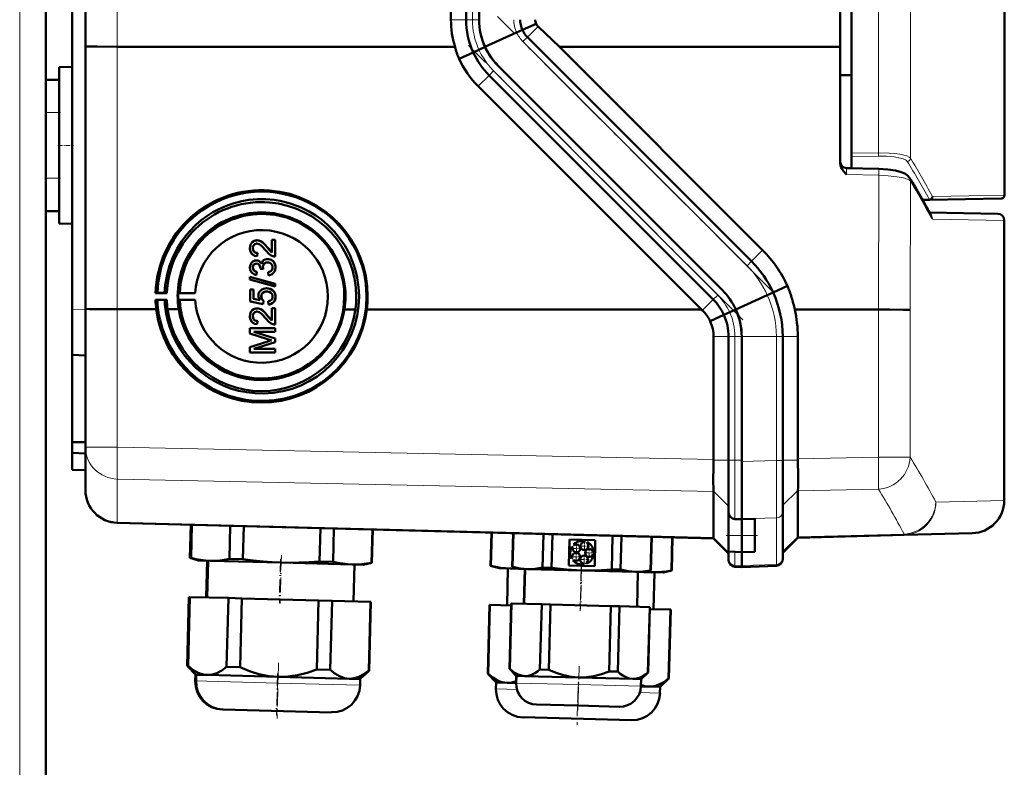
# Model space of a CAD drawing. Extents: x -1976 to 2357, y -1962 to 888.
# Tile 39 of 53: x 618 to 768, y -34 to 80. Entities that reach past the tile are written whole.
import ezdxf

# ---------------------------------------------------------------- set-up
doc = ezdxf.new("R2010")
doc.units = 0
doc.linetypes.add('DASHDOT', pattern=[18.5, 12, -3, 0.5, -3])

msp = doc.modelspace()

# ---------------------------------------------------------------- linework, layer by layer
at = {"color": 7, "linetype": 'DASHDOT', "lineweight": 18}
for p, q in [((617.57, -659.04), (617.57, 300.96)), ((732.17, 38.78), (690.38, 80.57)), ((727.75, 34.36), (685.96, 76.15))]:
    msp.add_line(p, q, dxfattribs=at)
at = {"color": 7, "lineweight": 18}
for p, q in [((617.57, -326.89), (617.57, 220.96)), ((748.41, 59.82), (748.41, 192.12)), ((753.27, 192.94), (753.27, 59.01)), ((632.43, 75.98), (632.43, 175.94)), ((686.53, 171.82), (686.53, 80.11)), ((683.27, 80.11), (685.57, 80.11)), ((686.53, 80.11), (685.57, 80.11)), ((686.53, 80.11), (687.57, 80.11)), ((694.14, 78.55), (694.14, 78.55)), ((696.54, 79.08), (694.91, 77.45)), ((694.23, 76.77), (694.91, 77.45)), ((728.37, 42.63), (694.23, 76.77)), ((632.43, 36), (632.43, 75.98)), ((686.65, 75.13), (686.65, 75.13)), ((689.76, 72.3), (689.08, 71.62)), ((723.9, 38.16), (689.76, 72.3)), ((687.42, 69.96), (689.08, 71.62)), ((621.57, 65.96), (623.57, 65.96)), ((744.28, 59.77), (748.41, 59.82)), ((748.41, 59.34), (744.28, 59.28)), ((621.57, 55.96), (623.57, 55.96)), ((748.45, 56.4), (743.54, 56.51)), ((748.38, 35.96), (748.45, 56.4)), ((753.27, 55.51), (753.2, 35.89)), ((756.09, 52.78), (755.04, 52.76)), ((756.71, 53.16), (767.57, 53.35)), ((756.35, 50.36), (756.34, 50.38)), ((767.56, 49.54), (756.63, 49.74)), ((730.74, 45), (729.05, 43.31)), ((728.37, 42.63), (729.05, 43.31)), ((723.9, 38.16), (723.22, 37.48)), ((732.35, 38.55), (732.34, 38.55)), ((625.57, 36.03), (627.57, 35.96)), ((721.56, 35.82), (723.22, 37.48)), ((632.43, 15), (632.43, 36)), ((724.85, 35.13), (724.85, 35.13)), ((748.38, 13.45), (748.38, 35.96)), ((753.2, 35.89), (753.2, 13.45)), ((723.27, 31.82), (725.57, 31.82)), ((725.57, 31.82), (726.53, 31.82)), ((726.53, 31.82), (727.57, 31.82)), ((726.53, 31.82), (726.53, 13.02)), ((732.85, 31.82), (727.56, 31.82)), ((732.85, 31.82), (733.81, 31.82)), ((732.85, 12.97), (732.85, 31.82)), ((736.1, 31.82), (733.81, 31.82)), ((632.43, 15), (627.57, 15)), ((632.43, 15), (723.27, 13.11)), ((723.26, 13.02), (725.57, 13.02)), ((726.53, 13.02), (725.57, 13.02)), ((726.53, 13.02), (727.57, 13.02)), ((726.53, 4.04), (726.53, 13.02)), ((727.56, 12.82), (732.85, 12.97)), ((733.81, 12.97), (732.85, 12.97)), ((736.1, 13.02), (733.81, 13.02)), ((748.38, 13.45), (736.1, 13.2)), ((748.38, 13.45), (753.2, 13.45)), ((723.27, 8.24), (632.43, 10.13)), ((632.43, 10.13), (632.43, 3.58)), ((723.26, 8.26), (725.57, 6.02)), ((736.1, 8.37), (733.81, 6.14)), ((736.1, 8.33), (748.38, 8.58)), ((757.14, 6.61), (767.56, 6.88)), ((632.43, 3.58), (723.27, 1.2)), ((632.43, 3.58), (632.43, 3.45)), ((726.53, 4.04), (727.57, 4.01)), ((726.53, 4.04), (726.53, 4.04)), ((732.85, 4.2), (727.56, 4.05)), ((732.85, -2.87), (732.85, 4.2)), ((725.57, 1.51), (727.57, 1.51)), ((729.56, 1.51), (727.56, 1.51)), ((752.3, 1.74), (736.1, 1.32)), ((752.3, 1.61), (752.3, 1.74)), ((723.27, 1.2), (725.57, -1.04)), ((736.1, 1.31), (733.81, -0.92)), ((726.53, -3.01), (726.53, -0.96)), ((732.85, -2.87), (727.56, -3.05)), ((732.85, -3.1), (732.85, -2.87)), ((726.53, -3.01), (727.57, -3.05)), ((726.53, -3.25), (726.53, -3.01)), ((644.37, -20.63), (644.31, -20.62)), ((644.43, -20.63), (644.37, -20.63)), ((646.1, -20.67), (644.43, -20.63)), ((656.92, -20.96), (646.1, -20.67)), ((669.42, -21.28), (656.92, -20.96)), ((693.21, -20.95), (693.18, -20.94)), ((702.7, -21.19), (693.21, -20.95)), ((691.8, -21.87), (690.12, -21.82)), ((693.3, -21.91), (691.8, -21.87)), ((712.2, -21.44), (702.7, -21.19)), ((715.11, -22.48), (712.03, -22.4))]:
    msp.add_line(p, q, dxfattribs=at)
at = {"color": 7, "lineweight": 50}
for p, q in [((744.28, 192.18), (744.28, 59.77)), ((621.57, 70.96), (621.57, 180.96)), ((627.57, 76.05), (627.57, 175.88)), ((742.56, 75.95), (742.56, 175.98)), ((683.27, 80.11), (683.27, 171.82)), ((685.57, 171.82), (685.57, 80.11)), ((687.57, 171.82), (687.57, 80.11)), ((625.57, 36.03), (625.57, 125.03)), ((767.57, 124.47), (767.57, 53.35)), ((696.23, 79.5), (694.14, 78.55)), ((693.26, 78.15), (688.45, 75.96)), ((694.14, 78.55), (693.26, 78.15)), ((699.78, 75.96), (696.54, 79.08)), ((729.05, 43.31), (694.91, 77.45)), ((627.57, 36.06), (627.57, 76.05)), ((683.88, 75.96), (632.43, 75.98)), ((684.51, 74.16), (686.65, 75.13)), ((686.65, 75.13), (687.53, 75.53)), ((687.53, 75.53), (688.47, 75.96)), ((742.56, 75.95), (699.78, 75.96)), ((730.74, 45), (699.78, 75.96)), ((742.56, 75.95), (742.56, 58.23)), ((623.57, 72.86), (625.57, 72.91)), ((623.57, 72.86), (625.57, 72.91)), ((623.57, 49.07), (623.57, 72.86)), ((724.63, 38.89), (690.49, 73.03)), ((724.64, 38.89), (690.49, 73.03)), ((621.57, 70.96), (623.57, 70.96)), ((621.57, 65.96), (621.57, 70.96)), ((623.57, 65.96), (623.57, 70.96)), ((723.22, 37.48), (689.08, 71.62)), ((744.28, 71.65), (742.56, 71.66)), ((721.41, 35.97), (687.42, 69.96)), ((621.57, 65.96), (621.57, 55.96)), ((623.57, 65.96), (623.57, 55.96)), ((744.28, 59.28), (744.28, 59.77)), ((744.28, 57.47), (744.28, 59.28)), ((743.54, 57.49), (744.28, 57.47)), ((743.54, 57.49), (748.45, 57.37)), ((621.57, 50.96), (621.57, 55.96)), ((623.57, 50.96), (623.57, 55.96)), ((756.22, 52.66), (755.11, 52.64)), ((767.07, 52.85), (756.22, 52.66)), ((621.57, -282.44), (621.57, 50.96)), ((621.57, 50.96), (623.57, 50.96)), ((756.15, 50.73), (766.58, 50.54)), ((767.56, 6.88), (767.56, 49.54)), ((623.57, 49.07), (625.57, 49.02)), ((653.71, 46.5), (653.71, 46.5)), ((656, 44.66), (656, 46.55)), ((656, 46.55), (656.49, 46.55)), ((656, 46.55), (656.01, 46.55)), ((656.01, 46.55), (656.5, 46.55)), ((656.49, 46.55), (656.49, 44.03)), ((656.49, 46.55), (656.5, 46.55)), ((656.5, 46.55), (656.5, 44.03)), ((653.09, 45.3), (653.1, 45.31)), ((653.36, 46.45), (653.37, 46.45)), ((655.29, 45.43), (656, 44.67)), ((655.29, 45.43), (655.29, 45.43)), ((653.78, 44.57), (653.73, 44.08)), ((653.73, 44.08), (653.74, 44.08)), ((653.79, 44.58), (653.74, 44.08)), ((653.78, 44.57), (653.79, 44.58)), ((654.97, 43.58), (654.98, 43.58)), ((655.34, 43.63), (655.34, 43.64)), ((656.49, 44.03), (656.5, 44.03)), ((653.09, 42.36), (653.1, 42.36)), ((653.34, 43.39), (653.34, 43.39)), ((653.62, 43.44), (653.63, 43.44)), ((654.22, 42.15), (654.23, 42.22)), ((654.67, 42.1), (654.22, 42.15)), ((654.62, 42.42), (654.62, 42.42)), ((654.67, 42.1), (654.68, 42.1)), ((656.54, 42.36), (656.55, 42.37)), ((652.64, 40.93), (656.49, 39.84)), ((652.64, 40.52), (652.64, 40.93)), ((652.64, 40.93), (652.65, 40.93)), ((656.49, 39.44), (652.64, 40.52)), ((652.65, 40.93), (656.5, 39.85)), ((653.68, 41.71), (653.63, 41.21)), ((653.63, 41.21), (653.64, 41.22)), ((653.69, 41.71), (653.64, 41.22)), ((653.68, 41.71), (653.69, 41.71)), ((655.46, 41.16), (655.41, 41.66)), ((655.41, 41.66), (655.42, 41.66)), ((655.76, 41.23), (655.77, 41.23)), ((654.71, 39.12), (654.72, 39.12)), ((655.17, 39.19), (655.18, 39.19)), ((656.49, 39.84), (656.5, 39.85)), ((656.49, 39.84), (656.49, 39.44)), ((656.49, 39.44), (656.5, 39.44)), ((656.5, 39.85), (656.5, 39.44)), ((734.52, 39.54), (732.35, 38.55)), ((638.26, 38.46), (638.54, 38.52)), ((639.98, 38.46), (638.26, 38.46)), ((638.54, 38.52), (639.65, 38.5)), ((639.65, 38.5), (639.98, 38.46)), ((641.7, 38.45), (641.95, 38.51)), ((644.32, 38.45), (641.7, 38.45)), ((641.95, 38.51), (644.32, 38.45)), ((652.69, 38.99), (653.19, 38.99)), ((652.69, 37.16), (652.69, 38.99)), ((652.69, 38.99), (652.7, 38.99)), ((652.7, 38.99), (653.19, 38.99)), ((653.19, 38.99), (653.19, 37.57)), ((653.19, 38.99), (653.19, 37.57)), ((653.19, 38.99), (653.19, 38.99)), ((653.19, 37.57), (654.18, 37.38)), ((653.19, 37.57), (654.18, 37.37)), ((653.19, 37.57), (653.19, 37.57)), ((654.37, 37.92), (654.38, 37.92)), ((656.08, 38.89), (656.08, 38.9)), ((656.54, 37.92), (656.55, 37.92)), ((731.46, 38.15), (726.65, 35.96)), ((732.34, 38.55), (731.46, 38.15)), ((625.57, 29.03), (625.57, 36.03)), ((627.57, 15), (627.57, 36.06)), ((638.54, 37.42), (638.27, 37.44)), ((638.27, 37.44), (639.98, 37.44)), ((639.65, 37.43), (638.54, 37.42)), ((639.98, 37.44), (639.65, 37.43)), ((641.95, 37.43), (641.7, 37.45)), ((641.7, 37.45), (644.32, 37.45)), ((644.32, 37.45), (641.95, 37.43)), ((654.67, 36.77), (652.69, 37.16)), ((653.36, 36.07), (653.37, 36.08)), ((653.71, 36.13), (653.71, 36.13)), ((654.72, 37.26), (654.67, 36.77)), ((654.67, 36.77), (654.68, 36.77)), ((654.73, 37.27), (654.68, 36.77)), ((654.72, 37.26), (654.73, 37.27)), ((655.41, 37.21), (655.42, 37.22)), ((655.46, 36.72), (655.41, 37.21)), ((655.78, 36.79), (655.79, 36.79)), ((656, 34.29), (656, 36.18)), ((656, 36.18), (656.49, 36.18)), ((656, 36.18), (656.01, 36.18)), ((656.01, 36.18), (656.5, 36.18)), ((656.49, 36.18), (656.49, 33.66)), ((656.49, 36.18), (656.5, 36.18)), ((656.5, 36.18), (656.5, 33.66)), ((632.43, 36), (638.38, 35.99)), ((641.79, 35.99), (640.1, 35.99)), ((653.09, 34.93), (653.1, 34.93)), ((655.29, 35.06), (656, 34.3)), ((655.29, 35.06), (655.29, 35.06)), ((668.73, 35.98), (667.03, 35.98)), ((670.44, 35.98), (684.86, 35.98)), ((684.86, 35.98), (721.41, 35.97)), ((721.56, 35.82), (721.41, 35.97)), ((722.75, 34.18), (724.85, 35.13)), ((724.85, 35.13), (725.74, 35.53)), ((725.74, 35.53), (726.68, 35.96)), ((735.63, 35.96), (748.38, 35.96)), ((652.64, 33.11), (652.65, 33.12)), ((652.64, 33.11), (656.49, 33.11)), ((652.64, 32.3), (652.64, 33.11)), ((652.65, 33.12), (656.5, 33.12)), ((653.78, 34.2), (653.73, 33.71)), ((653.73, 33.71), (653.74, 33.71)), ((653.79, 34.2), (653.74, 33.71)), ((653.78, 34.2), (653.79, 34.2)), ((656.49, 33.66), (656.5, 33.66)), ((656.49, 33.11), (656.5, 33.12)), ((656.49, 33.11), (656.49, 32.57)), ((656.5, 33.12), (656.5, 32.57)), ((655.3, 31.45), (652.64, 32.3)), ((653.24, 32.57), (656.5, 31.55)), ((653.24, 32.57), (656.49, 31.54)), ((656.49, 32.57), (653.24, 32.57)), ((656.49, 32.57), (656.5, 32.57)), ((656.49, 31.54), (656.5, 31.55)), ((656.49, 31.54), (656.49, 30.97)), ((656.5, 31.55), (656.5, 30.98)), ((723.27, 13.11), (723.27, 31.82)), ((725.57, 13.02), (725.57, 31.82)), ((727.56, 12.82), (727.56, 31.82)), ((727.57, 13.02), (727.57, 31.82)), ((733.81, 12.97), (733.81, 31.82)), ((736.1, 13.2), (736.1, 31.82)), ((652.64, 30.23), (655.35, 31.09)), ((652.64, 29.41), (652.64, 30.23)), ((652.64, 30.23), (652.65, 30.23)), ((652.65, 30.23), (655.35, 31.09)), ((656.49, 30.97), (653.24, 29.95)), ((656.49, 30.97), (656.5, 30.98)), ((627.57, 28.96), (625.57, 29.03)), ((625.57, 29.03), (625.57, 15.73)), ((656.49, 29.41), (652.64, 29.41)), ((653.24, 29.96), (656.5, 29.96)), ((653.24, 29.95), (656.49, 29.95)), ((656.49, 29.95), (656.5, 29.96)), ((656.49, 29.95), (656.49, 29.41)), ((656.49, 29.41), (656.5, 29.41)), ((656.5, 29.96), (656.5, 29.41)), ((625.57, 15.73), (627.57, 15.76)), ((625.57, 15.73), (625.57, 14.13)), ((627.57, 8.45), (627.57, 15)), ((625.57, 11.53), (625.57, 14.13)), ((625.57, 14.13), (627.57, 14.03)), ((723.27, 13.11), (723.26, 13.02)), ((725.57, 10.42), (725.57, 13.02)), ((727.56, 4.05), (727.56, 12.82)), ((727.57, 4.01), (727.57, 13.02)), ((733.81, 5.17), (733.81, 12.97)), ((736.1, 13.2), (736.1, 13.02)), ((625.57, 11.53), (627.57, 11.46)), ((725.57, 7.98), (725.57, 10.42)), ((723.26, 8.26), (723.27, 8.24)), ((723.27, 8.24), (723.27, 1.2)), ((725.57, 6.11), (725.57, 7.98)), ((736.1, 1.32), (736.1, 8.33)), ((725.57, 5.06), (725.57, 6.11)), ((725.57, 1.51), (725.57, 5.06)), ((733.81, -1.9), (733.81, 5.17)), ((723.27, 1.08), (632.43, 3.45)), ((643.5, -1.89), (643.63, 3.16)), ((643.5, -1.89), (643.63, 3.16)), ((643.5, -1.89), (643.63, 3.16)), ((643.55, -1.89), (643.69, 3.16)), ((643.56, -1.89), (643.69, 3.16)), ((643.61, -1.89), (643.74, 3.16)), ((643.62, -1.89), (643.75, 3.16)), ((643.67, -1.89), (643.8, 3.16)), ((649.51, -2.05), (649.65, 3)), ((726.53, 4.04), (727.57, 4.01)), ((727.56, 4.01), (729.56, 4.07)), ((727.56, 4.01), (727.56, 4.05)), ((727.56, 4.01), (727.56, 1.51)), ((727.57, 1.51), (727.57, 4.01)), ((729.56, 1.51), (729.56, 4.07)), ((651.57, -2.1), (651.7, 2.95)), ((663.26, -2.41), (663.39, 2.64)), ((665.31, -2.46), (665.44, 2.59)), ((671.16, -2.61), (671.29, 2.44)), ((671.21, -2.61), (671.34, 2.44)), ((689.31, -3.09), (689.44, 1.96)), ((689.36, -3.09), (689.5, 1.96)), ((692.59, -3.24), (692.73, 1.88)), ((692.62, -3.24), (692.75, 1.87)), ((692.65, -3.24), (692.78, 1.87)), ((697.23, -3.36), (697.37, 1.75)), ((698.58, -3.4), (698.71, 1.72)), ((725.57, 1.51), (725.57, -0.92)), ((727.56, -0.99), (727.56, 1.51)), ((727.57, -0.99), (727.57, 1.51)), ((729.56, 1.51), (729.56, -0.96)), ((736.1, 1.19), (752.3, 1.61)), ((762.69, 1.88), (752.3, 1.61)), ((701.2, -3.03), (701.3, 0.93)), ((701.3, 0.93), (705.26, 0.83)), ((701.92, 0.13), (702.03, 0.05)), ((703.61, 0.52), (703.66, 0.65)), ((704, 0.53), (703.95, 0.4)), ((705.26, 0.83), (705.16, -3.13)), ((707.75, -3.64), (707.89, 1.48)), ((709.1, -3.67), (709.23, 1.44)), ((713.68, -3.79), (713.82, 1.32)), ((713.71, -3.79), (713.85, 1.32)), ((716.85, -3.81), (716.98, 1.24)), ((716.9, -3.81), (717.04, 1.24)), ((723.27, 1.08), (725.57, -1.22)), ((736.1, 1.19), (733.81, -1.1)), ((736.1, 1.32), (736.1, 1.31)), ((701.81, -0.24), (701.7, -0.15)), ((705.01, -1.33), (704.88, -1.32)), ((704.89, -0.96), (705.02, -0.97)), ((725.57, -2.04), (725.57, -0.92)), ((725.57, -0.92), (727.57, -0.99)), ((729.56, -0.96), (727.56, -0.99)), ((727.56, -3.05), (727.56, -0.99)), ((727.57, -3.05), (727.57, -0.99)), ((644.79, -2.27), (643.5, -1.89)), ((643.5, -1.89), (643.55, -1.89)), ((644.79, -2.27), (643.5, -1.89)), ((643.6, -1.9), (643.55, -1.89)), ((643.56, -1.89), (643.61, -1.89)), ((644.85, -2.27), (643.56, -1.89)), ((643.65, -1.9), (643.61, -1.89)), ((643.62, -1.89), (643.67, -1.89)), ((644.91, -2.27), (643.62, -1.89)), ((644.85, -2.27), (644.79, -2.27)), ((644.91, -2.27), (644.85, -2.27)), ((646.58, -2.32), (644.91, -2.27)), ((646.14, -2.31), (645.99, -7.9)), ((646.14, -2.31), (646, -7.9)), ((646.14, -2.31), (646, -7.9)), ((646.2, -2.31), (646.05, -7.91)), ((646.26, -2.31), (646.11, -7.91)), ((657.4, -2.6), (646.58, -2.32)), ((649.51, -2.05), (651.57, -2.1)), ((668.23, -2.88), (657.4, -2.6)), ((663.26, -2.41), (665.31, -2.46)), ((669.9, -2.93), (668.23, -2.88)), ((668.55, -2.89), (668.4, -8.49)), ((669.9, -2.93), (671.21, -2.61)), ((671.16, -2.61), (671.21, -2.61)), ((701.65, -1.97), (701.77, -1.89)), ((701.97, -2.18), (701.85, -2.26)), ((703.57, -2.87), (703.53, -2.74)), ((703.87, -2.63), (703.91, -2.77)), ((725.57, -2.25), (725.57, -2.04)), ((733.81, -2.1), (733.81, -1.9)), ((689.31, -3.09), (689.36, -3.09)), ((690.6, -3.47), (689.31, -3.09)), ((692.28, -3.51), (690.6, -3.47)), ((691.95, -3.51), (691.81, -9.1)), ((693.66, -3.55), (692.28, -3.51)), ((692.59, -3.24), (692.62, -3.24)), ((693.63, -3.55), (692.59, -3.24)), ((692.62, -3.24), (692.65, -3.24)), ((693.66, -3.55), (692.62, -3.24)), ((693.66, -3.55), (693.63, -3.55)), ((694.93, -3.58), (693.66, -3.55)), ((694.53, -3.57), (694.39, -8.87)), ((694.56, -3.57), (694.42, -8.87)), ((703.16, -3.8), (694.93, -3.58)), ((697.23, -3.36), (698.58, -3.4)), ((705.16, -3.13), (701.2, -3.03)), ((711.38, -4.02), (703.16, -3.8)), ((707.75, -3.64), (709.1, -3.67)), ((712.65, -4.05), (711.38, -4.02)), ((711.76, -4.02), (711.62, -9.32)), ((712.65, -4.05), (713.71, -3.79)), ((713.92, -4.08), (712.66, -4.05)), ((713.68, -3.79), (713.71, -3.79)), ((715.59, -4.13), (713.92, -4.08)), ((714.25, -4.09), (714.1, -9.69)), ((715.59, -4.13), (716.9, -3.81)), ((716.85, -3.81), (716.9, -3.81)), ((726.53, -3.25), (727.57, -3.29)), ((727.56, -3.29), (727.56, -3.05)), ((732.85, -3.1), (727.56, -3.29)), ((727.57, -3.29), (727.57, -3.05)), ((643.07, -18.34), (643.35, -7.84)), ((643.07, -18.34), (643.35, -7.84)), ((643.07, -18.34), (643.35, -7.84)), ((643.4, -7.84), (643.12, -18.34)), ((643.13, -18.34), (643.4, -7.84)), ((643.46, -7.84), (643.18, -18.34)), ((643.19, -18.34), (643.46, -7.84)), ((643.51, -7.84), (643.24, -18.34)), ((643.4, -7.84), (643.35, -7.84)), ((643.46, -7.84), (643.4, -7.84)), ((643.4, -7.84), (643.4, -7.84)), ((643.51, -7.84), (643.46, -7.84)), ((643.51, -7.84), (649.36, -7.99)), ((649.36, -7.99), (649.08, -18.5)), ((651.41, -8.05), (649.36, -7.99)), ((651.41, -8.05), (651.14, -18.55)), ((651.41, -8.05), (663.1, -8.35)), ((663.1, -8.35), (662.83, -18.86)), ((665.16, -8.41), (663.1, -8.35)), ((665.16, -8.41), (664.88, -18.91)), ((665.16, -8.41), (671, -8.56)), ((671, -8.56), (670.73, -19.06)), ((670.78, -19.07), (671.05, -8.56)), ((671.05, -8.56), (671, -8.56)), ((692.18, -18.78), (692.45, -8.82)), ((692.21, -18.78), (692.47, -8.82)), ((692.5, -8.82), (692.24, -18.78)), ((692.47, -8.82), (692.45, -8.82)), ((692.5, -8.82), (692.47, -8.82)), ((692.5, -8.82), (697.09, -8.94)), ((697.09, -8.94), (696.83, -18.9)), ((698.43, -8.98), (697.09, -8.94)), ((698.43, -8.98), (698.17, -18.94)), ((698.43, -8.98), (707.61, -9.22)), ((688.88, -19.54), (689.16, -9.03)), ((689.21, -9.04), (688.93, -19.54)), ((689.21, -9.04), (689.16, -9.03)), ((689.21, -9.04), (692.44, -9.12)), ((707.61, -9.22), (707.35, -19.18)), ((708.95, -9.25), (707.61, -9.22)), ((708.95, -9.25), (708.69, -19.21)), ((708.95, -9.25), (713.54, -9.37)), ((713.54, -9.37), (713.28, -19.33)), ((713.31, -19.33), (713.57, -9.37)), ((713.57, -9.37), (713.54, -9.37)), ((713.56, -9.67), (716.7, -9.76)), ((716.7, -9.76), (716.42, -20.26)), ((716.47, -20.26), (716.75, -9.76)), ((716.75, -9.76), (716.7, -9.76)), ((644.34, -19.67), (643.07, -18.34)), ((643.07, -18.34), (643.12, -18.34)), ((644.34, -19.67), (643.07, -18.34)), ((644.34, -19.67), (643.07, -18.34)), ((643.16, -18.38), (643.12, -18.34)), ((643.13, -18.34), (643.18, -18.34)), ((644.39, -19.68), (643.13, -18.34)), ((643.22, -18.38), (643.18, -18.34)), ((643.19, -18.34), (643.24, -18.34)), ((644.45, -19.68), (643.19, -18.34)), ((649.08, -18.5), (651.14, -18.55)), ((662.83, -18.86), (664.88, -18.91)), ((669.44, -20.33), (670.78, -19.07)), ((670.73, -19.06), (670.78, -19.07)), ((692.18, -18.78), (692.21, -18.78)), ((693.21, -19.86), (692.18, -18.78)), ((692.21, -18.78), (692.24, -18.78)), ((693.23, -19.86), (692.21, -18.78)), ((696.83, -18.9), (698.17, -18.94)), ((707.35, -19.18), (708.69, -19.21)), ((712.23, -20.35), (713.31, -19.33)), ((713.28, -19.33), (713.31, -19.33)), ((644.34, -19.67), (644.31, -20.62)), ((644.34, -19.67), (644.31, -20.62)), ((644.34, -19.67), (644.31, -20.62)), ((644.4, -19.68), (644.34, -19.67)), ((644.39, -19.68), (644.37, -20.63)), ((644.45, -19.68), (644.39, -19.68)), ((644.45, -19.68), (644.43, -20.63)), ((646.13, -19.72), (644.45, -19.68)), ((656.95, -20), (646.13, -19.72)), ((667.77, -20.29), (656.95, -20)), ((669.44, -20.33), (667.77, -20.29)), ((669.44, -20.33), (669.42, -21.28)), ((688.88, -19.54), (688.93, -19.54)), ((690.15, -20.87), (688.88, -19.54)), ((690.15, -20.87), (690.12, -21.82)), ((691.82, -20.92), (690.15, -20.87)), ((693.18, -20.95), (691.82, -20.92)), ((693.21, -19.86), (693.18, -20.94)), ((693.23, -19.86), (693.21, -20.95)), ((693.23, -19.86), (693.21, -19.86)), ((694.51, -19.89), (693.23, -19.86)), ((702.73, -20.1), (694.51, -19.89)), ((710.96, -20.32), (702.73, -20.1)), ((712.23, -20.35), (710.96, -20.32)), ((712.23, -20.35), (712.2, -21.44)), ((715.14, -21.53), (716.47, -20.26)), ((716.42, -20.26), (716.47, -20.26)), ((713.46, -21.48), (712.2, -21.45)), ((715.14, -21.53), (713.46, -21.48)), ((715.14, -21.53), (715.11, -22.48)), ((648.5, -24.98), (648.44, -24.97)), ((648.55, -24.98), (648.5, -24.98)), ((665.07, -25.41), (648.56, -24.98)), ((696.32, -24.23), (696.29, -24.23)), ((702.62, -24.39), (696.32, -24.23)), ((708.92, -24.56), (702.62, -24.39)), ((710.76, -26.61), (694.25, -26.17))]:
    msp.add_line(p, q, dxfattribs=at)
at = {"color": 7, "linetype": 'DASHDOT', "lineweight": 18, "ltscale": 0.060001}
for p, q in [((621.37, 65.96), (623.77, 65.96)), ((621.37, 55.96), (623.77, 55.96))]:
    msp.add_line(p, q, dxfattribs=at)
at = {"color": 7, "linetype": 'DASHDOT', "lineweight": 18, "ltscale": 0.059999}
msp.add_line((623.37, 60.96), (625.77, 60.96), dxfattribs=at)
at = {"color": 7, "linetype": 'DASHDOT', "lineweight": 18, "ltscale": 0.119882}
msp.add_line((725.17, 1.51), (729.96, 1.51), dxfattribs=at)
at = {"color": 7, "linetype": 'DASHDOT', "lineweight": 18, "ltscale": 0.039}
for p, q in [((702.37, 0.34), (702.37, -1.22)), ((703.59, 0.7), (703.59, -0.86)), ((703.15, -0.44), (701.59, -0.44)), ((702.34, -0.93), (702.34, -2.49)), ((704.37, -0.08), (702.81, -0.08)), ((705.09, -1.13), (703.53, -1.13)), ((703.54, -1.36), (703.54, -2.92)), ((704.31, -0.35), (704.31, -1.91)), ((703.12, -1.71), (701.56, -1.71)), ((704.32, -2.14), (702.76, -2.14))]:
    msp.add_line(p, q, dxfattribs=at)
at = {"color": 7, "linetype": 'DASHDOT', "lineweight": 18, "ltscale": 0.183048}
msp.add_line((657.43, -1.49), (657.24, -8.81), dxfattribs=at)
at = {"color": 7, "linetype": 'DASHDOT', "lineweight": 18, "ltscale": 0.168015}
for p, q in [((657.3, -2.04), (657.13, -8.76)), ((703.11, -3.24), (702.94, -9.96))]:
    msp.add_line(p, q, dxfattribs=at)
at = {"color": 7, "linetype": 'DASHDOT', "lineweight": 18, "ltscale": 0.168016}
msp.add_line((657.36, -2.04), (657.18, -8.76), dxfattribs=at)
at = {"color": 7, "linetype": 'DASHDOT', "lineweight": 18, "ltscale": 0.171051}
msp.add_line((703.18, -2.83), (703, -9.67), dxfattribs=at)
at = {"color": 7, "linetype": 'DASHDOT', "lineweight": 18, "ltscale": 0.159014}
msp.add_line((703.14, -3.27), (702.98, -9.63), dxfattribs=at)
at = {"color": 7, "linetype": 'DASHDOT', "lineweight": 18, "ltscale": 0.212292}
msp.add_line((657, -17.85), (656.78, -26.33), dxfattribs=at)
at = {"color": 7, "linetype": 'DASHDOT', "lineweight": 18, "ltscale": 0.159002}
msp.add_line((656.85, -19.47), (656.68, -25.83), dxfattribs=at)
at = {"color": 7, "linetype": 'DASHDOT', "lineweight": 18, "ltscale": 0.168715}
msp.add_line((702.78, -18.37), (702.6, -25.12), dxfattribs=at)
at = {"color": 7, "linetype": 'DASHDOT', "lineweight": 18, "ltscale": 0.133699}
msp.add_line((656.88, -20.4), (656.74, -25.75), dxfattribs=at)
at = {"color": 7, "linetype": 'DASHDOT', "lineweight": 18, "ltscale": 0.100908}
msp.add_line((702.69, -20.78), (702.58, -24.81), dxfattribs=at)
at = {"color": 7, "linetype": 'DASHDOT', "lineweight": 18, "ltscale": 0.143425}
msp.add_line((702.63, -21.57), (702.48, -27.3), dxfattribs=at)
at = {"color": 7, "lineweight": 50}
for points in [[(627.57, 76.05), (627.57, 76.05), (627.57, 76.05), (627.57, 76.04), (627.64, 76.04), (628.2, 76.02), (629.36, 76), (632.43, 75.98)], [(690.49, 73.03), (690.01, 73.55), (689.57, 74.1), (689.17, 74.68), (688.8, 75.31), (688.47, 75.96)], [(743.54, 56.51), (743.05, 57.04), (742.84, 57.33), (742.7, 57.61), (742.6, 57.91), (742.56, 58.23)], [(753.14, 56.03), (752.84, 56.38), (752.42, 56.66), (751.86, 56.89), (751, 57.11), (749.8, 57.29), (748.45, 57.37)], [(669.26, 37.97), (669.19, 39.37), (668.99, 40.76), (668.79, 41.68), (668.47, 42.73), (667.96, 44.03), (667.55, 44.88), (667.08, 45.69), (666.26, 46.9), (665.52, 47.8), (664.99, 48.37), (664.42, 48.92), (663.56, 49.65), (662.68, 50.28), (661.66, 50.9), (660.53, 51.47), (659.94, 51.72), (658.61, 52.18), (657.24, 52.51), (656.31, 52.66), (655.07, 52.76), (653.81, 52.76), (652.48, 52.65), (651.4, 52.46), (650.26, 52.17), (649.3, 51.85), (648.36, 51.47), (647.7, 51.15), (647.01, 50.77), (646.09, 50.19), (645.23, 49.55), (644.41, 48.85), (643.41, 47.84), (642.8, 47.11), (642.25, 46.36), (641.56, 45.25), (641.45, 45.06), (640.87, 43.86), (640.39, 42.62), (640.02, 41.27), (639.81, 40.18), (639.75, 39.71), (639.65, 38.5)], [(653.71, 46.5), (654, 46.47), (654.34, 46.33), (654.6, 46.15), (655.01, 45.75), (655.29, 45.43)], [(652.64, 45.31), (652.67, 45.6), (652.72, 45.81), (652.81, 46), (653, 46.23), (653.23, 46.39), (653.36, 46.45)], [(653.73, 44.08), (653.37, 44.15), (653.05, 44.33), (652.91, 44.46), (652.73, 44.78), (652.65, 45.14), (652.64, 45.31)], [(653.52, 45.98), (653.37, 45.9), (653.19, 45.71), (653.1, 45.47), (653.09, 45.3)], [(653.09, 45.3), (653.15, 44.97), (653.27, 44.78), (653.45, 44.64), (653.67, 44.58), (653.78, 44.57)], [(653.52, 45.98), (653.37, 45.89), (653.23, 45.76), (653.15, 45.61), (653.1, 45.31)], [(653.1, 45.31), (653.12, 45.08), (653.18, 44.91), (653.35, 44.71), (653.6, 44.6), (653.79, 44.58)], [(653.71, 46.5), (653.9, 46.48), (654.28, 46.36), (654.61, 46.14), (654.9, 45.87), (655.29, 45.43)], [(655.05, 44.97), (654.47, 45.61), (654.34, 45.73), (654.05, 45.92), (653.71, 46.01)], [(655.29, 45.43), (655.69, 44.95), (656, 44.66)], [(654.39, 42.91), (654.44, 43.09), (654.59, 43.33), (654.73, 43.45), (654.97, 43.58)], [(656.15, 44.08), (655.89, 44.2), (655.54, 44.44), (655.05, 44.97)], [(655.34, 43.64), (655.73, 43.58), (655.96, 43.47), (656.17, 43.31), (656.33, 43.11), (656.5, 42.75), (656.55, 42.37)], [(655.34, 43.63), (655.53, 43.62), (655.9, 43.5), (656.21, 43.25), (656.43, 42.93), (656.53, 42.55), (656.54, 42.36)], [(652.64, 42.34), (652.67, 42.61), (652.82, 42.98), (652.94, 43.14), (653.1, 43.28), (653.34, 43.39)], [(653.63, 41.21), (653.32, 41.3), (653.03, 41.47), (652.81, 41.72), (652.68, 42.02), (652.64, 42.34)], [(653.46, 42.92), (653.27, 42.81), (653.14, 42.63), (653.09, 42.43), (653.09, 42.36)], [(653.09, 42.36), (653.11, 42.16), (653.25, 41.91), (653.41, 41.79), (653.68, 41.71)], [(653.46, 42.92), (653.26, 42.79), (653.13, 42.57), (653.1, 42.36)], [(653.1, 42.36), (653.12, 42.17), (653.19, 42), (653.32, 41.86), (653.48, 41.77), (653.69, 41.71)], [(653.62, 43.44), (653.82, 43.41), (654, 43.34), (654.16, 43.23), (654.34, 43), (654.39, 42.91)], [(653.63, 43.44), (653.82, 43.42), (654.01, 43.35), (654.17, 43.23), (654.3, 43.09), (654.39, 42.92)], [(654.23, 42.22), (654.21, 42.43), (654.09, 42.72), (653.94, 42.87), (653.84, 42.91), (653.64, 42.94)], [(655.09, 43.1), (654.94, 43.03), (654.74, 42.84), (654.63, 42.56), (654.62, 42.42)], [(655.09, 43.1), (654.93, 43.02), (654.79, 42.91), (654.69, 42.76), (654.62, 42.5), (654.62, 42.42)], [(656.1, 42.38), (656.09, 42.5), (656.03, 42.73), (655.88, 42.93), (655.68, 43.07), (655.45, 43.13), (655.33, 43.14)], [(655.59, 41.71), (655.81, 41.81), (655.97, 41.95), (656.08, 42.2), (656.1, 42.38)], [(656.54, 42.36), (656.51, 42.07), (656.42, 41.79), (656.25, 41.55), (656.02, 41.35), (655.76, 41.23)], [(656.55, 42.37), (656.51, 42.02), (656.42, 41.79), (656.28, 41.57), (656.01, 41.34), (655.77, 41.23)], [(653.93, 38.06), (653.96, 38.34), (654.07, 38.6), (654.24, 38.82), (654.46, 39), (654.71, 39.12)], [(655.17, 39.19), (655.46, 39.16), (655.83, 39.05), (656.08, 38.89)], [(655.18, 39.19), (655.38, 39.18), (655.75, 39.09), (656.08, 38.9)], [(654.18, 37.37), (654.03, 37.63), (653.94, 37.91), (653.93, 38.06)], [(654.85, 38.64), (654.6, 38.51), (654.48, 38.37), (654.41, 38.2), (654.37, 37.92)], [(654.37, 37.92), (654.42, 37.62), (654.54, 37.42), (654.72, 37.26)], [(654.85, 38.64), (654.62, 38.51), (654.49, 38.37), (654.41, 38.18), (654.38, 37.92)], [(654.38, 37.92), (654.39, 37.77), (654.5, 37.48), (654.73, 37.27)], [(656.1, 37.92), (656.06, 38.18), (655.93, 38.42), (655.83, 38.51), (655.59, 38.64), (655.33, 38.69), (655.2, 38.7)], [(655.62, 37.26), (655.78, 37.33), (655.92, 37.44), (656.03, 37.58), (656.08, 37.75), (656.1, 37.92)], [(656.54, 37.92), (656.52, 37.62), (656.42, 37.35), (656.26, 37.1), (656.04, 36.91), (655.78, 36.79)], [(656.55, 37.92), (656.51, 37.56), (656.36, 37.22), (656.09, 36.94), (655.79, 36.79)], [(656.08, 38.9), (656.25, 38.75), (656.38, 38.57), (656.48, 38.36), (656.54, 38.14), (656.55, 37.92)], [(656.08, 38.89), (656.31, 38.66), (656.43, 38.46), (656.51, 38.25), (656.54, 37.92)], [(627.57, 36.06), (627.57, 36.06), (627.57, 36.06), (627.57, 36.06), (627.64, 36.05), (628.2, 36.03), (629.36, 36.01), (632.43, 36)], [(652.64, 34.94), (652.67, 35.23), (652.72, 35.44), (652.81, 35.63), (653, 35.85), (653.23, 36.02), (653.36, 36.07)], [(653.71, 36.13), (654, 36.1), (654.34, 35.96), (654.6, 35.78), (655.01, 35.38), (655.29, 35.06)], [(653.71, 36.13), (653.9, 36.11), (654.28, 35.99), (654.61, 35.77), (654.9, 35.5), (655.29, 35.06)], [(653.73, 33.71), (653.37, 33.78), (653.05, 33.96), (652.91, 34.09), (652.73, 34.41), (652.65, 34.77), (652.64, 34.94)], [(653.52, 35.6), (653.37, 35.53), (653.19, 35.34), (653.1, 35.1), (653.09, 34.93)], [(653.09, 34.93), (653.15, 34.6), (653.27, 34.4), (653.45, 34.27), (653.67, 34.21), (653.78, 34.2)], [(653.52, 35.61), (653.37, 35.52), (653.23, 35.39), (653.15, 35.24), (653.1, 34.93)], [(653.1, 34.93), (653.12, 34.71), (653.18, 34.54), (653.35, 34.34), (653.6, 34.22), (653.79, 34.2)], [(655.05, 34.6), (654.47, 35.24), (654.34, 35.36), (654.05, 35.55), (653.71, 35.63)], [(656.15, 33.71), (655.89, 33.82), (655.54, 34.07), (655.05, 34.6)], [(655.29, 35.06), (655.69, 34.58), (656, 34.29)], [(753.2, 35.89), (752.2, 35.92), (750.09, 35.95)], [(723.23, 10), (723.26, 8.4), (723.26, 8.26)], [(736.17, 10.09), (736.14, 8.88), (736.1, 8.37)], [(646.58, -2.32), (645.86, -2.28), (645.13, -2.19), (644.41, -2.06), (643.67, -1.89)], [(649.51, -2.05), (648.77, -2.18), (648.04, -2.27), (647.31, -2.31), (646.58, -2.32)], [(657.4, -2.6), (656.04, -2.55), (654.68, -2.45), (653.14, -2.3), (651.57, -2.1)], [(663.26, -2.41), (661.68, -2.52), (660.13, -2.59), (658.77, -2.62), (657.4, -2.6)], [(668.23, -2.88), (667.5, -2.84), (666.78, -2.76), (666.05, -2.63), (665.31, -2.46)], [(671.16, -2.61), (670.41, -2.74), (669.68, -2.83), (668.95, -2.88), (668.23, -2.88)], [(692.28, -3.51), (691.55, -3.47), (690.83, -3.39), (690.1, -3.26), (689.36, -3.09)], [(694.93, -3.58), (693.8, -3.48), (692.65, -3.24)], [(697.23, -3.36), (696.07, -3.54), (694.93, -3.58)], [(703.16, -3.8), (700.88, -3.67), (698.58, -3.4)], [(707.75, -3.64), (705.44, -3.79), (703.16, -3.8)], [(711.38, -4.02), (710.25, -3.91), (709.1, -3.67)], [(713.68, -3.79), (712.52, -3.97), (711.38, -4.02)], [(716.85, -3.81), (716.11, -3.94), (715.37, -4.03), (714.65, -4.08), (713.92, -4.08)], [(646.13, -19.72), (645.76, -19.69), (645.39, -19.61), (645.03, -19.5), (644.67, -19.34), (643.95, -18.91), (643.24, -18.34)], [(649.08, -18.5), (648.34, -19.03), (647.6, -19.42), (647.24, -19.56), (646.87, -19.65), (646.5, -19.71), (646.13, -19.72)], [(656.95, -20), (656.23, -19.96), (655.51, -19.88), (654.76, -19.76), (654.02, -19.59), (652.58, -19.14), (651.14, -18.55)], [(662.83, -18.86), (661.36, -19.37), (659.9, -19.74), (659.15, -19.87), (658.39, -19.96), (657.67, -20), (656.95, -20)], [(667.77, -20.29), (667.4, -20.26), (667.03, -20.18), (666.67, -20.06), (666.31, -19.91), (665.59, -19.48), (664.88, -18.91)], [(670.73, -19.06), (669.99, -19.6), (669.25, -19.99), (668.88, -20.12), (668.51, -20.22), (668.14, -20.28), (667.77, -20.29)], [(694.51, -19.89), (693.99, -19.82), (693.49, -19.64), (692.99, -19.37), (692.61, -19.1), (692.24, -18.78)], [(696.83, -18.9), (696.44, -19.2), (696.05, -19.45), (695.54, -19.7), (695.02, -19.85), (694.51, -19.89)], [(702.73, -20.1), (701.57, -20), (700.43, -19.77), (699.3, -19.41), (698.17, -18.94)], [(707.35, -19.18), (706.19, -19.59), (705.04, -19.89), (703.89, -20.06), (702.73, -20.1)], [(710.96, -20.32), (710.44, -20.25), (709.94, -20.07), (709.44, -19.8), (709.06, -19.53), (708.69, -19.21)], [(713.28, -19.33), (712.89, -19.63), (712.5, -19.88), (711.99, -20.13), (711.47, -20.28), (710.96, -20.32)], [(691.82, -20.92), (691.45, -20.89), (691.09, -20.81), (690.72, -20.69), (690.36, -20.54), (689.64, -20.11), (688.93, -19.54)], [(716.42, -20.26), (715.68, -20.79), (714.94, -21.18), (714.57, -21.32), (714.21, -21.42), (713.84, -21.47), (713.46, -21.48)]]:
    msp.add_lwpolyline(points, dxfattribs=at)
at = {"color": 7, "lineweight": 18}
for points in [[(689.76, 72.3), (689.23, 72.87), (688.74, 73.48), (688.3, 74.12), (687.89, 74.81), (687.53, 75.53)], [(748.41, 59.82), (750.09, 59.78), (750.9, 59.72), (751.65, 59.61), (752.24, 59.49), (752.73, 59.35), (753.07, 59.18), (753.27, 59.01)], [(752.78, 58.52), (752.67, 58.65), (752.49, 58.77), (752.17, 58.91), (751.75, 59.03), (750.78, 59.21), (749.63, 59.31), (748.41, 59.34)], [(743.54, 57.49), (743.54, 57.49), (743.54, 57.48), (743.53, 57.47), (743.53, 57.33), (743.54, 56.51)], [(753.27, 55.51), (753.14, 55.64), (752.92, 55.75), (752.22, 55.99), (751.17, 56.19), (749.88, 56.33), (748.45, 56.4)], [(732.85, 12.97), (732.86, 6.42), (732.85, 4.2)], [(748.38, 8.58), (748.4, 8.88), (748.41, 9.82), (748.38, 13.45)]]:
    msp.add_lwpolyline(points, dxfattribs=at)
at = {"color": 7, "lineweight": 50}
for centre, radius, start, end in [((697.57, 80.11), 14.3, 180.0034, 196.8325), ((697.5, 80.1), 11.93, 179.9912, 204.6124), ((697.69, 80.11), 10.13, 180.0163, 204.1522), ((697.43, 80.1), 9.87, 179.9823, 204.7977), ((697.63, 80.11), 3.82, 180.0245, 204.0528), ((697.55, 80.1), 1.45, 179.9327, 204.6586), ((697.58, 80.15), 1.49, 205.8875, 225.8639), ((697.62, 80.16), 3.83, 204.8681, 225.0152), ((697.51, 79.7), 14.14, 195.3191, 203.0612), ((697.5, 80.04), 11.91, 204.3336, 224.9966), ((697.68, 80.23), 10.17, 204.788, 225.0057), ((697.57, 80.11), 14.36, 204.4878, 225.001), ((743.56, 58.49), 1, 179.9993, 268.6437), ((743.56, 58.49), 1, 180.0021, 268.6398), ((650.21, -6.05), 120.2, 27.9904, 31.0953), ((654.4, 37.99), 16.14, 85.5889, 178.3371), ((654.4, 37.97), 16.17, 359.9435, 85.585), ((652.66, -4.7), 117.4, 28.1721, 29.2356), ((767.07, 53.35), 0.5, 270.9986, 359.9999), ((654.4, 37.9), 14.43, 85.0659, 177.7672), ((654.4, 37.87), 14.45, 0.312, 85.0622), ((654.48, 37.98), 15.95, 133.5303, 178.0404), ((654.4, 37.98), 12.77, 89.9766, 180.1277), ((654.48, 37.98), 12.54, 77.7341, 177.5936), ((654.4, 37.96), 12.79, 359.9426, 89.9664), ((654.47, 37.97), 12.55, 359.9975, 77.7221), ((766.56, 49.54), 1, 0, 89.0007), ((653.7, 45.42), 1.08, 89.4555, 108.1095), ((653.7, 45.41), 1.08, 89.4465, 108.1247), ((653.71, 45.37), 0.638, 89.7737, 107.2949), ((655.32, 42.46), 1.17, 89.4236, 107.3191), ((655.33, 42.46), 1.17, 89.4214, 107.3104), ((656.47, 45), 0.973, 251.1916, 271.7093), ((717.54, 31.81), 18.66, 24.4867, 44.9923), ((653.62, 42.54), 0.902, 89.5915, 108.1556), ((653.62, 42.53), 0.904, 89.606, 108.1191), ((653.63, 42.39), 0.554, 89.0245, 108.1621), ((655.86, 42.46), 1.24, 182.0278, 197.0121), ((655.86, 42.46), 1.24, 181.9994, 197.0329), ((655.33, 42.34), 0.802, 89.5828, 107.4914), ((717.62, 31.88), 16.16, 24.3776, 45.0045), ((655.08, 43.26), 1.63, 281.5563, 288.1165), ((655.09, 43.27), 1.64, 281.5641, 288.0736), ((655.33, 42.55), 1.4, 275.236, 287.9622), ((655.16, 37.7), 1.49, 89.4016, 107.5991), ((655.17, 37.7), 1.49, 89.4028, 107.595), ((717.77, 32.4), 18.21, 17.1703, 23.0793), ((654.43, 37.98), 12.79, 180.1164, 188.9483), ((654.45, 37.96), 14.81, 271.0048, 359.9869), ((654.47, 37.97), 15.95, 270.9575, 359.9973), ((654.48, 37.97), 12.54, 271.2165, 359.9891), ((655.19, 37.56), 1.14, 89.1562, 107.3687), ((654.41, 37.96), 12.78, 351.0886, 359.9376), ((654.4, 37.88), 14.45, 352.4735, 0.293), ((654.41, 37.97), 16.16, 352.9484, 359.9382), ((717.69, 31.94), 9.82, 24.1542, 45.0167), ((717.43, 31.69), 10.18, 24.789, 44.978), ((717.62, 31.82), 16.19, 359.9985, 24.563), ((717.36, 32.27), 18.64, 11.4167, 17.1865), ((654.42, 37.99), 16.17, 181.9306, 187.0903), ((654.42, 37.9), 14.45, 181.7893, 187.5656), ((653.7, 35.04), 1.08, 89.4465, 108.1247), ((653.7, 35.04), 1.08, 89.4555, 108.1095), ((655.22, 38.52), 1.32, 278.2752, 287.8133), ((655.23, 38.52), 1.32, 278.2728, 287.8265), ((655.35, 38.06), 1.35, 274.6393, 288.5835), ((717.5, 31.76), 8.09, 24.6745, 44.9878), ((654.41, 37.93), 16.15, 186.8994, 353.0436), ((654.46, 37.97), 14.81, 193.1817, 270.9887), ((654.41, 37.98), 14.45, 187.9036, 352.057), ((654.41, 37.94), 12.77, 188.7607, 351.2), ((654.49, 37.98), 12.55, 193.5685, 271.2004), ((653.71, 35), 0.638, 89.7737, 107.2949), ((717.6, 31.69), 5.73, 25.792, 46.1466), ((717.5, 31.82), 8.06, 0.0015, 24.2781), ((717.68, 31.82), 9.88, 359.9974, 24.7752), ((717.44, 31.82), 10.12, 0.0052, 24.1687), ((717.56, 31.82), 18.54, 359.9997, 12.9008), ((747.64, -315.88), 351.84, 89.6008, 89.8798), ((654.48, 37.97), 15.95, 193.0967, 270.9406), ((656.47, 34.63), 0.973, 251.1916, 271.7093), ((717.58, 31.82), 5.69, 359.9767, 24.5045), ((663.92, 58.2), 28.11, 252.1327, 253.4381), ((665.17, 0.14), 32.47, 106.5561, 107.5999), ((665.01, 0.65), 31.93, 106.5511, 107.6126), ((924.38, 9.34), 201.15, 178.9509, 179.811), ((652.11, 9.78), 84.05, 0.2135, 2.211), ((632.57, 8.45), 5, 180, 268.5), ((762.56, 6.88), 5, 271.5, 360), ((726.62, 5.06), 1.05, 179.9715, 201.1285), ((726.59, 5.04), 1.02, 201.1544, 222.9836), ((726.56, 5.02), 0.981, 222.9242, 268.3076), ((702.37, -0.44), 0.6, 159.9576, 125.0424), ((703.23, -1.1), 1.8, 76.2392, 136.7608), ((703.59, -0.08), 0.6, 87.9576, 53.0424), ((703.23, -1.1), 1.8, 4.2392, 64.7608), ((703.23, -1.1), 1.8, 148.2392, 208.7608), ((702.34, -1.71), 0.6, 231.9576, 197.0424), ((704.31, -1.13), 0.6, 15.9576, 341.0424), ((703.23, -1.1), 1.8, 292.2392, 352.7608), ((703.23, -1.1), 1.8, 220.2392, 280.7608), ((703.54, -2.14), 0.6, 303.9576, 269.0424), ((726.57, -2.25), 1, 180, 268), ((732.81, -2.1), 1, 272, 0), ((692.58, 8.36), 11.88, 268.5262, 274.0693), ((714.24, 7.77), 11.86, 263.2499, 268.4781), ((648.55, -20.74), 4.24, 178.5, 268.5), ((648.55, -20.74), 4.24, 178.5, 268.5), ((648.55, -20.74), 4.24, 178.5, 268.5), ((648.61, -20.74), 4.24, 178.5, 268.5), ((648.67, -20.74), 4.24, 178.5, 268.5), ((691.88, -17.47), 3.45, 269.0735, 292.2872), ((696.38, -21.03), 3.2, 178.5, 268.5), ((696.4, -21.03), 3.2, 178.5, 268.5), ((665.18, -21.17), 4.24, 268.5, 358.5), ((694.36, -21.94), 4.24, 178.5, 268.5), ((709, -21.36), 3.2, 268.5, 358.5), ((710.88, -22.37), 4.24, 268.5, 358.5), ((713.58, -18.08), 3.41, 246.1838, 268.0276)]:
    msp.add_arc(centre, radius, start, end, dxfattribs=at)
at = {"color": 7, "lineweight": 18}
for centre, radius, start, end in [((697.46, 80.1), 11.9, 179.988, 204.6777), ((697.44, 80.1), 10.91, 179.9848, 204.7636), ((697.69, 80.11), 4.85, 180.043, 203.8146), ((697.66, 80.11), 3.85, 180.0418, 203.8464), ((697.67, 80.22), 4.87, 205.0947, 225.0205), ((697.64, 80.19), 3.87, 205.0627, 225.0198), ((697.48, 80.02), 11.87, 204.2697, 224.9937), ((752.76, 59.03), 0.511, 272.6008, 357.3551), ((656.04, -1.13), 113.66, 28.317, 31.6572), ((656.54, -0.65), 113.65, 28.3251, 31.666), ((752.33, 55.54), 0.94, 358.0385, 30.9873), ((651.23, -6.07), 119.18, 28.0057, 31.1115), ((756.07, 53.29), 0.509, 272.2685, 357.5355), ((756.21, 53.16), 0.498, 271.2398, 0.2556), ((755.62, 49.74), 1, 359.9293, 49.143), ((755.52, 49.92), 0.942, 358.2907, 27.9076), ((717.68, 31.94), 15.12, 24.2733, 45.0106), ((717.65, 31.91), 16.12, 24.3314, 45.0073), ((717.43, 31.69), 9.15, 24.8226, 44.9755), ((717.67, 31.82), 15.17, 359.9976, 24.6622), ((717.65, 31.82), 16.16, 359.998, 24.607), ((717.47, 31.72), 8.14, 24.7711, 44.9801), ((717.47, 31.82), 8.09, 0.0039, 24.1859), ((717.45, 31.82), 9.08, 0.0058, 24.1366), ((658.95, -45.35), 111.09, 27.8882, 31.9614), ((653.95, -50.13), 111.19, 27.8072, 31.8733)]:
    msp.add_arc(centre, radius, start, end, dxfattribs=at)
for centre, major_axis, ratio, start_param, end_param in [((748.4, 59.82), (-0.007, 0.5), 0.017451, 3.368485, 4.712147), ((748.43, 56.37), (-0.024, -1), 0.025555, 1.597592, 3.141504), ((756.2, 57.7), (0.02, -5.04), 0.109518, 6.058738, 6.284639), ((756.77, 64.68), (-0.06, -11.53), 0.076768, 6.143382, 6.284987), ((756.69, 64.97), (-0.07, -15.23), 0.077407, 6.139964, 6.282205), ((632.57, 15), (-5, 0), 0.97437, 0, 1.544616), ((632.57, 15), (0.1, 5), 0.026171, 1.571341, 2.9147), ((748.25, 13.45), (4.25, 2.64), 0.966087, 4.198567, 5.71202), ((632.57, 8.45), (-5, 0), 0.97437, 0, 1.544616), ((752.17, 6.61), (0.13, -5), 0.992889, 0, 1.544802), ((752.17, 6.61), (4.42, 2.33), 0.968463, 4.267216, 5.785236), ((732.81, 5.17), (-1, 0), 0.97437, 1.605703, 3.141593), ((726.57, -2.04), (1, 0), 0.97437, 3.141593, 4.677482), ((732.81, -1.9), (-1, 0), 0.97437, 1.605703, 3.141593)]:
    msp.add_ellipse(centre, major_axis=major_axis, ratio=ratio, start_param=start_param, end_param=end_param, dxfattribs=at)
at = {"color": 7, "lineweight": 50}
for centre, major_axis, ratio, start_param, end_param in [((654.47, 37.97), (5.05, -15.13), 0.999639, 1.248762, 3.579201), ((654.41, 37.95), (-3.2, 9.59), 0.999619, 4.390825, 7.482938), ((654.43, 37.96), (-4.03, 12.08), 0.999619, 1.210373, 1.288914), ((654.41, 37.95), (-3.2, 9.59), 0.999619, 1.298712, 4.390597), ((654.48, 37.98), (-3.97, 11.9), 0.999619, 4.390179, 4.390408), ((654.44, 37.96), (-4.69, 14.07), 0.999619, 4.390597, 4.390891), ((654.47, 37.97), (-5.04, 15.13), 0.999619, 4.390323, 4.390597), ((654.47, 37.97), (-5.04, 15.13), 0.999619, 1.283703, 1.477802), ((654.45, 37.96), (-4.68, 14.05), 0.999619, 1.285175, 1.479249), ((654.48, 37.98), (-3.97, 11.9), 0.999619, 1.292492, 1.486042), ((654.41, 37.95), (-5.11, 15.33), 0.999619, 4.268248, 4.268557), ((735.97, 13.2), (0.1, -5), 0.026171, 0.226893, 0.262481), ((723.4, 6.07), (-0.13, -5), 0.002982, 6.056371, 6.280619), ((735.97, 6.19), (0.13, -5), 0.002982, 0.005096, 0.221719)]:
    msp.add_ellipse(centre, major_axis=major_axis, ratio=ratio, start_param=start_param, end_param=end_param, dxfattribs=at)

doc.saveas('drawing.dxf')
